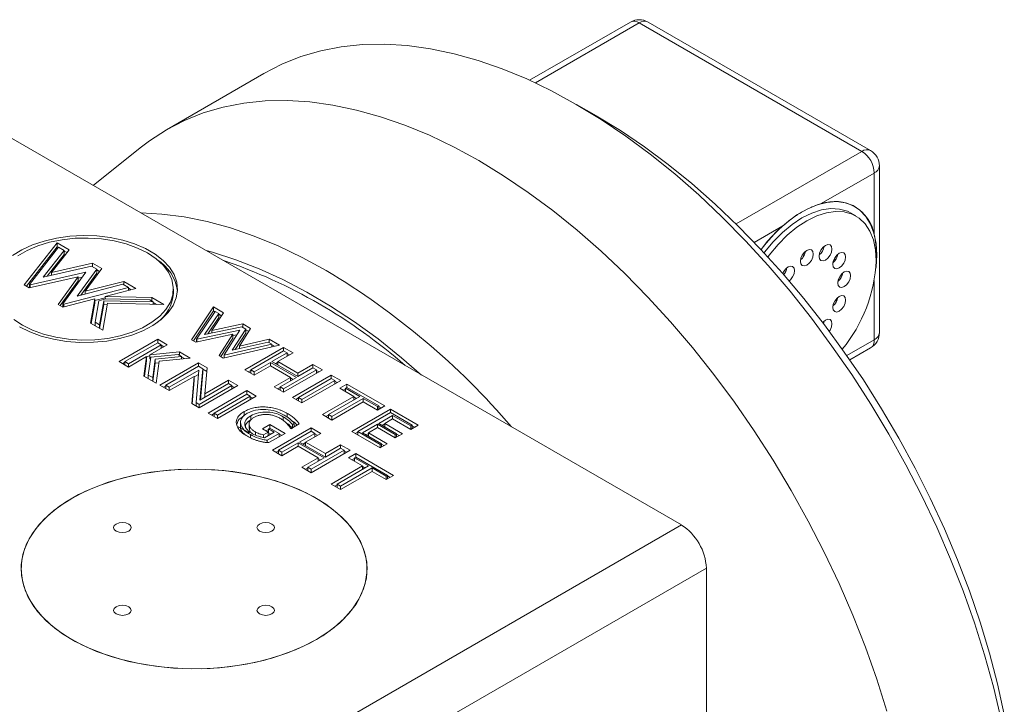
# Model space of a CAD drawing. Header units: inches. Extents: x 1.11 to 7.73, y 1.34 to 8.12.
# Tile 13 of 13: x 6.24 to 7.4, y 5.59 to 6.4. Entities that reach past the tile are written whole.
import ezdxf

# ---------------------------------------------------------------- set-up
doc = ezdxf.new("R2010")
doc.units = ezdxf.units.IN
doc.header["$MEASUREMENT"] = 0

msp = doc.modelspace()

# ---------------------------------------------------------------- linework, layer by layer
at = {"color": 7, "linetype": 'Continuous', "lineweight": 15}
for p, q in [((6.9605, 6.3942), (6.8413, 6.3254)), ((7.2341, 6.2412), (6.9709, 6.3932)), ((7.2445, 6.2423), (6.9813, 6.3942)), ((6.5271, 6.3335), (6.4118, 6.2669)), ((6.1222, 6.3182), (7.0208, 5.7995)), ((6.9202, 6.2833), (6.8966, 6.2969)), ((6.3807, 6.2456), (6.3251, 6.2011)), ((7.255, 6.0269), (7.255, 6.2242)), ((7.2488, 6.2157), (7.186, 6.1795)), ((7.2488, 6.1432), (7.2488, 6.2157)), ((7.227, 6.1649), (7.2213, 6.1682)), ((6.2437, 6.0833), (6.2825, 6.133)), ((6.2462, 6.0819), (6.2825, 6.1283)), ((6.2497, 6.084), (6.2841, 6.128)), ((6.2909, 6.1241), (6.2662, 6.0927)), ((6.2969, 6.1247), (6.2758, 6.0979)), ((6.2825, 6.133), (6.2969, 6.1247)), ((6.2825, 6.1283), (6.2825, 6.133)), ((6.2825, 6.1283), (6.2837, 6.1276)), ((6.2841, 6.128), (6.2909, 6.1241)), ((6.2909, 6.1194), (6.2909, 6.1241)), ((6.2909, 6.1194), (6.2707, 6.0937)), ((6.2909, 6.1234), (6.2943, 6.1215)), ((7.1617, 6.113), (7.1617, 6.113)), ((7.1617, 6.113), (7.1617, 6.113)), ((7.1641, 6.1193), (7.1659, 6.1183)), ((7.1649, 6.1165), (7.1659, 6.1183)), ((7.1659, 6.1183), (7.1661, 6.1186)), ((7.2002, 6.111), (7.2047, 6.1188)), ((7.2019, 6.1138), (7.2032, 6.1131)), ((7.2019, 6.1138), (7.2032, 6.1131)), ((7.2055, 6.1195), (7.2058, 6.1193)), ((6.2662, 6.0927), (6.3231, 6.1055)), ((6.2758, 6.0979), (6.3243, 6.1089)), ((6.3294, 6.1019), (6.3062, 6.0702)), ((6.3353, 6.1026), (6.3157, 6.0758)), ((6.3231, 6.1055), (6.3294, 6.1019)), ((6.3243, 6.1089), (6.3353, 6.1026)), ((6.3243, 6.1048), (6.3243, 6.1089)), ((6.3294, 6.0971), (6.3294, 6.1019)), ((6.3294, 6.1012), (6.3328, 6.0992)), ((6.3074, 6.0931), (6.2495, 6.08)), ((6.3166, 6.0983), (6.2508, 6.0833)), ((6.2758, 6.0948), (6.2758, 6.0979)), ((6.2836, 6.0603), (6.3074, 6.0931)), ((6.2895, 6.061), (6.3166, 6.0983)), ((6.3074, 6.0883), (6.3074, 6.0931)), ((6.3125, 6.0926), (6.3074, 6.0914)), ((6.3294, 6.0971), (6.3105, 6.0713)), ((6.2495, 6.08), (6.2437, 6.0833)), ((6.2508, 6.0833), (6.2497, 6.084)), ((6.2497, 6.08), (6.2497, 6.084)), ((6.2508, 6.0802), (6.2508, 6.0833)), ((6.286, 6.0589), (6.3074, 6.0883)), ((6.3671, 6.0801), (6.2905, 6.0604)), ((6.3062, 6.0702), (6.3603, 6.0841)), ((6.3157, 6.0758), (6.3614, 6.0875)), ((6.3758, 6.0792), (6.3392, 6.0698)), ((6.3603, 6.0841), (6.3671, 6.0801)), ((6.3614, 6.0875), (6.3758, 6.0792)), ((6.3614, 6.0834), (6.3614, 6.0875)), ((6.3671, 6.077), (6.3671, 6.0801)), ((6.3671, 6.0794), (6.3701, 6.0777)), ((6.42, 6.0737), (6.42, 6.0785)), ((6.3271, 6.0667), (6.2894, 6.0569)), ((6.3157, 6.0726), (6.3157, 6.0758)), ((6.3222, 6.038), (6.3271, 6.0667)), ((6.3392, 6.0682), (6.3271, 6.065)), ((6.3271, 6.0619), (6.3271, 6.0667)), ((6.3318, 6.0647), (6.3403, 6.0669)), ((6.3392, 6.0698), (6.3944, 6.0684)), ((6.3392, 6.0666), (6.3392, 6.0698)), ((6.3403, 6.0669), (6.3923, 6.0656)), ((6.3944, 6.0684), (6.4088, 6.0601)), ((6.3944, 6.0644), (6.3944, 6.0684)), ((7.2042, 6.0644), (7.2051, 6.0659)), ((6.2894, 6.0569), (6.2836, 6.0603)), ((6.2905, 6.0604), (6.2895, 6.061)), ((6.2895, 6.057), (6.2895, 6.061)), ((6.2905, 6.0572), (6.2905, 6.0604)), ((6.3229, 6.0376), (6.3271, 6.0619)), ((6.3274, 6.0391), (6.3318, 6.0647)), ((6.3376, 6.0647), (6.3326, 6.0361)), ((6.3376, 6.06), (6.3327, 6.0319)), ((6.3421, 6.0617), (6.3366, 6.0297)), ((6.3962, 6.0633), (6.3376, 6.0647)), ((6.3376, 6.06), (6.3376, 6.0647)), ((6.3418, 6.0599), (6.3376, 6.06)), ((6.4088, 6.0601), (6.3421, 6.0617)), ((6.3923, 6.0656), (6.3962, 6.0633)), ((6.3962, 6.0604), (6.3962, 6.0633)), ((6.3962, 6.0627), (6.4002, 6.0603)), ((6.4415, 6.0185), (6.4673, 6.0573)), ((6.4673, 6.0573), (6.4794, 6.0503)), ((6.4673, 6.0525), (6.4673, 6.0573)), ((7.202, 6.0605), (7.2042, 6.0644)), ((7.2027, 6.0653), (7.2042, 6.0644)), ((7.2027, 6.0653), (7.2042, 6.0644)), ((6.4438, 6.0172), (6.4673, 6.0525)), ((6.4474, 6.0193), (6.4693, 6.0521)), ((6.4736, 6.0496), (6.457, 6.0246)), ((6.4736, 6.0448), (6.4607, 6.0253)), ((6.4794, 6.0503), (6.4656, 6.0295)), ((6.4673, 6.0525), (6.4689, 6.0516)), ((6.4693, 6.0521), (6.4736, 6.0496)), ((6.4736, 6.0448), (6.4736, 6.0496)), ((6.4736, 6.0489), (6.4771, 6.0469)), ((6.3366, 6.0297), (6.3222, 6.038)), ((6.3326, 6.0361), (6.3274, 6.0391)), ((6.3274, 6.035), (6.3274, 6.0391)), ((6.3326, 6.032), (6.3326, 6.0361)), ((6.457, 6.0246), (6.5008, 6.0339)), ((6.4656, 6.0295), (6.502, 6.0373)), ((6.5056, 6.0311), (6.4897, 6.006)), ((6.5114, 6.0319), (6.4982, 6.0111)), ((6.5008, 6.0339), (6.5056, 6.0311)), ((6.502, 6.0373), (6.5114, 6.0319)), ((6.502, 6.0332), (6.502, 6.0373)), ((6.5056, 6.0264), (6.5056, 6.0311)), ((7.1888, 6.0375), (7.189, 6.0379)), ((6.4902, 6.0251), (6.4464, 6.0157)), ((6.4987, 6.03), (6.4477, 6.0191)), ((6.4656, 6.0264), (6.4656, 6.0295)), ((6.4741, 5.9997), (6.4902, 6.0251)), ((6.4763, 5.9985), (6.4902, 6.0203)), ((6.4799, 6.0005), (6.4987, 6.03)), ((6.4902, 6.0203), (6.4902, 6.0251)), ((6.4951, 6.0244), (6.4902, 6.0234)), ((6.5056, 6.0264), (6.4932, 6.0068)), ((6.5056, 6.0304), (6.5092, 6.0284)), ((6.3558, 5.9926), (6.4016, 6.0191)), ((6.3628, 5.9926), (6.4016, 6.015)), ((6.4057, 6.0126), (6.3669, 5.9902)), ((6.4127, 6.0126), (6.392, 6.0006)), ((6.4016, 6.0191), (6.4127, 6.0126)), ((6.4016, 6.015), (6.4016, 6.0191)), ((6.4016, 6.015), (6.4057, 6.0126)), ((6.4057, 6.0085), (6.4057, 6.0126)), ((6.4057, 6.0119), (6.4086, 6.0102)), ((6.4464, 6.0157), (6.4415, 6.0185)), ((6.4477, 6.0191), (6.4474, 6.0193)), ((6.4474, 6.0159), (6.4474, 6.0193)), ((6.4477, 6.016), (6.4477, 6.0191)), ((6.5454, 6.0122), (6.479, 5.9969)), ((6.5365, 6.0133), (6.4802, 6.0003)), ((6.4897, 6.006), (6.5322, 6.0158)), ((6.4982, 6.0111), (6.5334, 6.0192)), ((6.4982, 6.008), (6.4982, 6.0111)), ((6.5045, 5.9829), (6.5504, 6.0094)), ((6.5322, 6.0158), (6.5365, 6.0133)), ((6.5334, 6.0192), (6.5454, 6.0122)), ((6.5334, 6.0151), (6.5334, 6.0192)), ((6.5365, 6.0102), (6.5365, 6.0133)), ((6.5365, 6.0126), (6.5395, 6.0109)), ((6.5504, 6.0094), (6.5615, 6.0029)), ((6.5504, 6.0053), (6.5504, 6.0094)), ((7.2199, 5.9946), (7.2445, 6.0089)), ((6.3883, 5.9985), (6.3669, 5.9862)), ((6.3852, 5.9756), (6.3883, 5.9985)), ((6.392, 6), (6.3883, 5.9978)), ((6.3883, 5.9937), (6.3883, 5.9985)), ((6.3903, 5.9767), (6.3932, 5.9978)), ((6.392, 6.0006), (6.4272, 6.0043)), ((6.392, 5.9959), (6.392, 6.0006)), ((6.3932, 5.9978), (6.4255, 6.0012)), ((6.4297, 5.9987), (6.3986, 5.9955)), ((6.44, 5.9969), (6.4033, 5.9931)), ((6.4255, 6.0012), (6.4297, 5.9987)), ((6.4272, 6.0043), (6.44, 5.9969)), ((6.4272, 6.0002), (6.4272, 6.0043)), ((6.4297, 5.9958), (6.4297, 5.9987)), ((6.4297, 5.9981), (6.433, 5.9962)), ((6.479, 5.9969), (6.4741, 5.9997)), ((6.4802, 6.0003), (6.4799, 6.0005)), ((6.4799, 5.9971), (6.4799, 6.0005)), ((6.4802, 5.9972), (6.4802, 6.0003)), ((6.5116, 5.9829), (6.5504, 6.0053)), ((6.5544, 6.0029), (6.5365, 5.9926)), ((6.5615, 6.0029), (6.5436, 5.9926)), ((6.5504, 6.0053), (6.5544, 6.0029)), ((6.5544, 5.9989), (6.5544, 6.0029)), ((6.5544, 6.0023), (6.5574, 6.0006)), ((6.3669, 5.9862), (6.3558, 5.9926)), ((6.3599, 5.9902), (6.3628, 5.9919)), ((6.3669, 5.9902), (6.3628, 5.9926)), ((6.3628, 5.9885), (6.3628, 5.9926)), ((6.3669, 5.9862), (6.3669, 5.9902)), ((6.3858, 5.9753), (6.3883, 5.9937)), ((6.392, 5.9959), (6.393, 5.996)), ((6.3986, 5.9955), (6.3956, 5.9737)), ((6.3986, 5.9908), (6.3957, 5.9695)), ((6.3986, 5.9908), (6.3986, 5.9955)), ((6.403, 5.9912), (6.3986, 5.9908)), ((6.4033, 5.9931), (6.3997, 5.9672)), ((6.4041, 5.9647), (6.4499, 5.9912)), ((6.4111, 5.9647), (6.4499, 5.9871)), ((6.4499, 5.9912), (6.4599, 5.9854)), ((6.4499, 5.9871), (6.4499, 5.9912)), ((6.4499, 5.9871), (6.4548, 5.9842)), ((6.4599, 5.9854), (6.4572, 5.9546)), ((6.5349, 5.9916), (6.5157, 5.9806)), ((6.5349, 5.9876), (6.5157, 5.9765)), ((6.5655, 5.974), (6.5349, 5.9916)), ((6.5349, 5.9876), (6.5349, 5.9916)), ((6.5584, 5.974), (6.5349, 5.9876)), ((6.5365, 5.9926), (6.5671, 5.9749)), ((6.5436, 5.9919), (6.5406, 5.9902)), ((6.5436, 5.9926), (6.5671, 5.979)), ((6.5436, 5.9885), (6.5436, 5.9926)), ((6.5671, 5.979), (6.5851, 5.9893)), ((6.5671, 5.9749), (6.5851, 5.9853)), ((6.5851, 5.9893), (6.5962, 5.9829)), ((6.5851, 5.9853), (6.5851, 5.9893)), ((6.5851, 5.9853), (6.5891, 5.9829)), ((6.3997, 5.9672), (6.3852, 5.9756)), ((6.3903, 5.9726), (6.3903, 5.9767)), ((6.3956, 5.9737), (6.3903, 5.9767)), ((6.3956, 5.9696), (6.3956, 5.9737)), ((6.4503, 5.9826), (6.4152, 5.9623)), ((6.4446, 5.9752), (6.4152, 5.9583)), ((6.4417, 5.943), (6.4446, 5.9752)), ((6.4498, 5.9775), (6.4446, 5.9745)), ((6.4446, 5.9705), (6.4446, 5.9752)), ((6.4468, 5.9441), (6.4503, 5.9826)), ((6.4548, 5.9842), (6.4515, 5.9472)), ((6.4548, 5.9795), (6.452, 5.9475)), ((6.4548, 5.9795), (6.4548, 5.9842)), ((6.4548, 5.9836), (6.4595, 5.9808)), ((6.5157, 5.9765), (6.5045, 5.9829)), ((6.5086, 5.9805), (6.5116, 5.9822)), ((6.5157, 5.9806), (6.5116, 5.9829)), ((6.5116, 5.9788), (6.5116, 5.9829)), ((6.5157, 5.9765), (6.5157, 5.9806)), ((6.5392, 5.9629), (6.5584, 5.974)), ((6.5463, 5.9629), (6.5655, 5.974)), ((6.5962, 5.9829), (6.5504, 5.9564)), ((6.5891, 5.9829), (6.5504, 5.9605)), ((6.5584, 5.9699), (6.5584, 5.974)), ((6.5614, 5.9716), (6.5584, 5.9733)), ((6.5609, 5.9504), (6.6067, 5.9768)), ((6.5671, 5.9749), (6.5671, 5.979)), ((6.568, 5.9504), (6.6067, 5.9727)), ((6.5891, 5.9788), (6.5891, 5.9829)), ((6.5891, 5.9822), (6.5921, 5.9805)), ((6.6067, 5.9768), (6.6179, 5.9704)), ((6.6067, 5.9727), (6.6067, 5.9768)), ((6.6067, 5.9727), (6.6108, 5.9704)), ((6.4152, 5.9583), (6.4041, 5.9647)), ((6.4082, 5.9623), (6.4111, 5.964)), ((6.4152, 5.9623), (6.4111, 5.9647)), ((6.4111, 5.9606), (6.4111, 5.9647)), ((6.4152, 5.9583), (6.4152, 5.9623)), ((6.4421, 5.9427), (6.4446, 5.9705)), ((6.4964, 5.9643), (6.4505, 5.9379)), ((6.4893, 5.9643), (6.4505, 5.942)), ((6.4515, 5.9472), (6.4852, 5.9667)), ((6.4572, 5.9546), (6.4852, 5.9708)), ((6.4852, 5.9708), (6.4964, 5.9643)), ((6.4852, 5.9667), (6.4852, 5.9708)), ((6.4852, 5.9667), (6.4893, 5.9643)), ((6.4893, 5.9603), (6.4893, 5.9643)), ((6.4893, 5.9637), (6.4923, 5.962)), ((6.5504, 5.9564), (6.5392, 5.9629)), ((6.5433, 5.9605), (6.5463, 5.9622)), ((6.5504, 5.9605), (6.5463, 5.9629)), ((6.5463, 5.9588), (6.5463, 5.9629)), ((6.6179, 5.9704), (6.572, 5.9439)), ((6.6108, 5.9704), (6.572, 5.948)), ((6.6108, 5.9663), (6.6108, 5.9704)), ((6.6108, 5.9697), (6.6138, 5.968)), ((6.6167, 5.9611), (6.6253, 5.9661)), ((6.6334, 5.9514), (6.6167, 5.9611)), ((6.6237, 5.9611), (6.6253, 5.962)), ((6.6405, 5.9514), (6.6237, 5.9611)), ((6.6237, 5.957), (6.6237, 5.9611)), ((6.6253, 5.9661), (6.6699, 5.9403)), ((6.6253, 5.962), (6.6253, 5.9661)), ((6.6253, 5.962), (6.6629, 5.9403)), ((6.4572, 5.9505), (6.4572, 5.9546)), ((6.4611, 5.9318), (6.5069, 5.9583)), ((6.4681, 5.9318), (6.5069, 5.9542)), ((6.5181, 5.9518), (6.4722, 5.9254)), ((6.511, 5.9518), (6.4722, 5.9294)), ((6.5069, 5.9583), (6.5181, 5.9518)), ((6.5069, 5.9542), (6.5069, 5.9583)), ((6.5069, 5.9542), (6.511, 5.9518)), ((6.511, 5.9477), (6.511, 5.9518)), ((6.511, 5.9511), (6.5139, 5.9494)), ((6.5504, 5.9564), (6.5504, 5.9605)), ((6.572, 5.9439), (6.5609, 5.9504)), ((6.565, 5.948), (6.568, 5.9497)), ((6.568, 5.9463), (6.568, 5.9504)), ((6.572, 5.948), (6.568, 5.9504)), ((6.5962, 5.93), (6.6334, 5.9514)), ((6.6033, 5.93), (6.6405, 5.9514)), ((6.6208, 5.9587), (6.6237, 5.9604)), ((6.6334, 5.9474), (6.6334, 5.9514)), ((6.6363, 5.9491), (6.6334, 5.9508)), ((6.4505, 5.9379), (6.4417, 5.943)), ((6.4468, 5.94), (6.4468, 5.9441)), ((6.4505, 5.942), (6.4468, 5.9441)), ((6.4505, 5.9379), (6.4505, 5.942)), ((6.572, 5.9439), (6.572, 5.948)), ((6.6445, 5.9491), (6.6074, 5.9276)), ((6.6445, 5.945), (6.6074, 5.9235)), ((6.6613, 5.9394), (6.6445, 5.9491)), ((6.6445, 5.945), (6.6445, 5.9491)), ((6.6613, 5.9353), (6.6445, 5.945)), ((6.6699, 5.9403), (6.6613, 5.9353)), ((6.6629, 5.9403), (6.6613, 5.9394)), ((6.6613, 5.9353), (6.6613, 5.9394)), ((6.6629, 5.9363), (6.6629, 5.9403)), ((6.6629, 5.9397), (6.6658, 5.938)), ((6.4722, 5.9254), (6.4611, 5.9318)), ((6.4652, 5.9294), (6.4681, 5.9311)), ((6.4722, 5.9294), (6.4681, 5.9318)), ((6.4681, 5.9277), (6.4681, 5.9318)), ((6.4722, 5.9254), (6.4722, 5.9294)), ((6.5037, 5.9288), (6.5037, 5.9335)), ((6.5116, 5.9238), (6.5116, 5.9286)), ((6.5499, 5.9227), (6.5499, 5.9275)), ((6.5547, 5.9266), (6.5547, 5.9314)), ((6.6074, 5.9235), (6.5962, 5.93)), ((6.6003, 5.9276), (6.6033, 5.9293)), ((6.6074, 5.9276), (6.6033, 5.93)), ((6.6033, 5.9259), (6.6033, 5.93)), ((6.6074, 5.9235), (6.6074, 5.9276)), ((6.6309, 5.91), (6.6767, 5.9364)), ((6.638, 5.91), (6.6767, 5.9323)), ((6.6792, 5.9291), (6.6629, 5.9196)), ((6.6767, 5.9364), (6.7096, 5.9175)), ((6.6767, 5.9323), (6.6767, 5.9364)), ((6.6767, 5.9323), (6.7025, 5.9175)), ((6.7009, 5.9165), (6.6792, 5.9291)), ((6.6792, 5.925), (6.6792, 5.9291)), ((6.4994, 5.9215), (6.4994, 5.9155)), ((6.5095, 5.9196), (6.5095, 5.9137)), ((6.5255, 5.9132), (6.5342, 5.9182)), ((6.5342, 5.9182), (6.5521, 5.9078)), ((6.5342, 5.9141), (6.5342, 5.9182)), ((6.5689, 5.919), (6.559, 5.9132)), ((6.563, 5.9196), (6.5608, 5.9183)), ((6.5608, 5.9143), (6.5608, 5.9183)), ((6.563, 5.9156), (6.563, 5.9196)), ((6.6613, 5.9187), (6.6437, 5.9085)), ((6.6613, 5.9146), (6.6507, 5.9085)), ((6.6823, 5.9065), (6.6613, 5.9187)), ((6.6613, 5.9146), (6.6613, 5.9187)), ((6.6823, 5.9024), (6.6613, 5.9146)), ((6.6629, 5.9196), (6.6839, 5.9074)), ((6.6699, 5.9189), (6.667, 5.9172)), ((6.6792, 5.925), (6.6699, 5.9196)), ((6.6699, 5.9196), (6.691, 5.9074)), ((6.6699, 5.9155), (6.6699, 5.9196)), ((6.7009, 5.9125), (6.6792, 5.925)), ((6.7096, 5.9175), (6.7009, 5.9125)), ((6.7025, 5.9175), (6.7009, 5.9165)), ((6.7009, 5.9125), (6.7009, 5.9165)), ((6.7025, 5.9134), (6.7025, 5.9175)), ((6.7025, 5.9168), (6.7055, 5.9151)), ((6.5173, 5.9059), (6.5173, 5.9094)), ((6.5323, 5.9093), (6.5255, 5.9132)), ((6.5266, 5.906), (6.5323, 5.9093)), ((6.5266, 5.9029), (6.5266, 5.906)), ((6.5279, 5.9026), (6.5394, 5.9093)), ((6.5296, 5.9108), (6.5326, 5.9125)), ((6.5451, 5.9078), (6.5311, 5.8998)), ((6.5323, 5.9052), (6.5323, 5.9093)), ((6.5326, 5.9132), (6.5342, 5.9141)), ((6.5394, 5.9093), (6.5326, 5.9132)), ((6.5326, 5.9084), (6.5326, 5.9132)), ((6.5353, 5.9069), (6.5326, 5.9084)), ((6.5521, 5.9078), (6.533, 5.8968)), ((6.5342, 5.9141), (6.5451, 5.9078)), ((6.5373, 5.8878), (6.5831, 5.9143)), ((6.5443, 5.8878), (6.5831, 5.9102)), ((6.5451, 5.9038), (6.5451, 5.9078)), ((6.5451, 5.9072), (6.548, 5.9055)), ((6.5872, 5.9078), (6.5692, 5.8975)), ((6.5943, 5.9078), (6.5763, 5.8975)), ((6.5831, 5.9143), (6.5943, 5.9078)), ((6.5831, 5.9102), (6.5831, 5.9143)), ((6.5831, 5.9102), (6.5872, 5.9078)), ((6.5872, 5.9038), (6.5872, 5.9078)), ((6.5872, 5.9072), (6.5901, 5.9055)), ((6.6644, 5.8906), (6.6309, 5.91)), ((6.635, 5.9076), (6.638, 5.9093)), ((6.6644, 5.8947), (6.638, 5.91)), ((6.638, 5.9059), (6.638, 5.91)), ((6.6437, 5.9085), (6.666, 5.8956)), ((6.6507, 5.9078), (6.6478, 5.9061)), ((6.6507, 5.9085), (6.673, 5.8956)), ((6.6507, 5.9044), (6.6507, 5.9085)), ((6.691, 5.9074), (6.6823, 5.9024)), ((6.6839, 5.9074), (6.6823, 5.9065)), ((6.6823, 5.9024), (6.6823, 5.9065)), ((6.6839, 5.9034), (6.6839, 5.9074)), ((6.6839, 5.9068), (6.6869, 5.9051)), ((6.5311, 5.897), (6.5311, 5.8998)), ((6.5676, 5.8965), (6.5484, 5.8854)), ((6.5676, 5.8925), (6.5484, 5.8814)), ((6.5982, 5.8789), (6.5676, 5.8965)), ((6.5676, 5.8925), (6.5676, 5.8965)), ((6.5912, 5.8789), (6.5676, 5.8925)), ((6.5692, 5.8975), (6.5998, 5.8798)), ((6.5763, 5.8968), (6.5734, 5.8951)), ((6.5763, 5.8975), (6.5998, 5.8839)), ((6.5763, 5.8934), (6.5763, 5.8975)), ((6.5998, 5.8839), (6.6178, 5.8942)), ((6.6178, 5.8942), (6.629, 5.8878)), ((6.6178, 5.8902), (6.6178, 5.8942)), ((6.673, 5.8956), (6.6644, 5.8906)), ((6.666, 5.8956), (6.6644, 5.8947)), ((6.6644, 5.8906), (6.6644, 5.8947)), ((6.666, 5.8916), (6.666, 5.8956)), ((6.666, 5.895), (6.6689, 5.8933)), ((6.5484, 5.8814), (6.5373, 5.8878)), ((6.5414, 5.8854), (6.5443, 5.8871)), ((6.5484, 5.8854), (6.5443, 5.8878)), ((6.5443, 5.8837), (6.5443, 5.8878)), ((6.5484, 5.8814), (6.5484, 5.8854)), ((6.629, 5.8878), (6.5831, 5.8613)), ((6.6219, 5.8878), (6.5831, 5.8654)), ((6.5998, 5.8798), (6.6178, 5.8902)), ((6.5998, 5.8798), (6.5998, 5.8839)), ((6.6178, 5.8902), (6.6219, 5.8878)), ((6.6219, 5.8837), (6.6219, 5.8878)), ((6.6219, 5.8871), (6.6248, 5.8854)), ((6.6271, 5.8789), (6.6358, 5.8839)), ((6.6342, 5.8789), (6.6358, 5.8798)), ((6.6358, 5.8839), (6.6804, 5.8581)), ((6.6358, 5.8798), (6.6358, 5.8839)), ((6.6358, 5.8798), (6.6733, 5.8581)), ((6.572, 5.8678), (6.5912, 5.8789)), ((6.579, 5.8678), (6.5982, 5.8789)), ((6.5912, 5.8748), (6.5912, 5.8789)), ((6.5941, 5.8765), (6.5912, 5.8782)), ((6.6067, 5.8477), (6.6438, 5.8692)), ((6.6137, 5.8477), (6.6509, 5.8692)), ((6.6438, 5.8692), (6.6271, 5.8789)), ((6.6312, 5.8765), (6.6342, 5.8782)), ((6.6509, 5.8692), (6.6342, 5.8789)), ((6.6342, 5.8748), (6.6342, 5.8789)), ((6.6438, 5.8651), (6.6438, 5.8692)), ((6.6468, 5.8668), (6.6438, 5.8685)), ((6.5831, 5.8613), (6.572, 5.8678)), ((6.5761, 5.8654), (6.579, 5.8671)), ((6.5831, 5.8654), (6.579, 5.8678)), ((6.579, 5.8637), (6.579, 5.8678)), ((6.5831, 5.8613), (6.5831, 5.8654)), ((6.655, 5.8669), (6.6178, 5.8454)), ((6.655, 5.8628), (6.6178, 5.8413)), ((6.6717, 5.8572), (6.655, 5.8669)), ((6.655, 5.8628), (6.655, 5.8669)), ((6.6717, 5.8531), (6.655, 5.8628)), ((6.6804, 5.8581), (6.6717, 5.8531)), ((6.6733, 5.8581), (6.6717, 5.8572)), ((6.6717, 5.8531), (6.6717, 5.8572)), ((6.6733, 5.854), (6.6733, 5.8581)), ((6.6733, 5.8574), (6.6763, 5.8557)), ((6.6178, 5.8413), (6.6067, 5.8477)), ((6.6108, 5.8454), (6.6137, 5.8471)), ((6.6178, 5.8454), (6.6137, 5.8477)), ((6.6137, 5.8437), (6.6137, 5.8477)), ((6.6178, 5.8413), (6.6178, 5.8454)), ((6.3544, 5.4148), (7.0208, 5.7995)), ((7.0503, 5.7484), (6.3839, 5.3638)), ((7.0503, 5.4102), (7.0503, 5.7484))]:
    msp.add_line(p, q, dxfattribs=at)
at = {"color": 8, "linetype": 'Continuous', "lineweight": 15}
for p, q in [((6.9709, 6.3932), (6.8481, 6.3223)), ((7.0854, 6.1554), (7.2341, 6.2412)), ((7.1408, 6.1533), (7.1068, 6.1337)), ((7.2488, 6.0184), (7.2488, 6.0887)), ((7.2164, 5.9997), (7.2488, 6.0184)), ((6.5111, 5.9027), (6.5111, 5.9063))]:
    msp.add_line(p, q, dxfattribs=at)
at = {"color": 7, "linetype": 'Continuous', "lineweight": 15, "flags": 128}
for points in [[(6.8965, 6.2969), (6.8672, 6.3129), (6.838, 6.3269), (6.809, 6.3389), (6.7803, 6.3489), (6.7519, 6.3568), (6.724, 6.3627), (6.6966, 6.3664), (6.6699, 6.368), (6.6438, 6.3675), (6.6186, 6.3649), (6.5942, 6.3602), (6.5708, 6.3533), (6.5484, 6.3444), (6.5271, 6.3335)], [(7.2638, 5.5793), (7.2518, 5.6171), (7.2384, 5.6549), (7.2235, 5.6926), (7.2072, 5.7302), (7.1896, 5.7674), (7.1707, 5.8041), (7.1506, 5.8404), (7.1293, 5.8759), (7.1069, 5.9107), (7.0835, 5.9445), (7.0591, 5.9774), (7.0339, 6.0092), (7.0078, 6.0397), (6.9811, 6.069), (6.9537, 6.0968), (6.9258, 6.1232), (6.8974, 6.1481), (6.8687, 6.1713), (6.8396, 6.1928), (6.8104, 6.2125), (6.7812, 6.2303), (6.7519, 6.2463), (6.7227, 6.2603), (6.6936, 6.2723), (6.6649, 6.2823), (6.6365, 6.2902), (6.6086, 6.2961), (6.5812, 6.2998), (6.5545, 6.3014), (6.5284, 6.3009), (6.5032, 6.2983), (6.4788, 6.2936), (6.4554, 6.2867), (6.433, 6.2778), (6.4117, 6.2669), (6.3916, 6.2539), (6.3807, 6.2456)], [(7.3985, 5.5708), (7.3896, 5.6082), (7.3792, 5.6459), (7.3672, 5.6837), (7.3538, 5.7215), (7.3389, 5.7592), (7.3226, 5.7968), (7.305, 5.834), (7.2861, 5.8707), (7.2659, 5.907), (7.2446, 5.9425), (7.2223, 5.9773), (7.1988, 6.0111), (7.1745, 6.044), (7.1492, 6.0758), (7.1232, 6.1063), (7.0965, 6.1356), (7.0691, 6.1635), (7.0412, 6.1898), (7.0128, 6.2147), (6.984, 6.2379), (6.955, 6.2594), (6.9258, 6.2791), (6.8965, 6.2969)], [(6.9201, 6.2833), (6.9486, 6.2659), (6.977, 6.2467), (7.0052, 6.2258), (7.0331, 6.2031), (7.0606, 6.1788), (7.0877, 6.153), (7.1143, 6.1258), (7.1402, 6.0971), (7.1654, 6.0672), (7.1898, 6.0362), (7.2133, 6.004), (7.2359, 5.9709), (7.2574, 5.9369), (7.2778, 5.9022), (7.2971, 5.8668), (7.3151, 5.831), (7.3319, 5.7947), (7.3473, 5.7581), (7.3613, 5.7214), (7.3739, 5.6846), (7.385, 5.6479), (7.3945, 5.6114), (7.4026, 5.5752)], [(7.1149, 6.1252), (7.1227, 6.1349), (7.1337, 6.1469), (7.1454, 6.1573), (7.1573, 6.1661), (7.1694, 6.1731), (7.1813, 6.1781), (7.1929, 6.181), (7.204, 6.1819), (7.2143, 6.1806), (7.2237, 6.1772), (7.2319, 6.1718), (7.2389, 6.1644), (7.2444, 6.1552), (7.2484, 6.1445), (7.2509, 6.1322), (7.2517, 6.1188)], [(7.1185, 6.1212), (7.119, 6.1219), (7.1293, 6.1343), (7.1402, 6.1453), (7.1517, 6.1548), (7.1633, 6.1625), (7.175, 6.1683), (7.1864, 6.172), (7.1974, 6.1736), (7.2077, 6.173), (7.217, 6.1704), (7.2213, 6.1682)], [(6.3818, 6.1684), (6.4062, 6.1671), (6.4328, 6.1637), (6.46, 6.1582), (6.4876, 6.1507), (6.5156, 6.1411), (6.5439, 6.1294), (6.5723, 6.1158), (6.6008, 6.1003)], [(7.123, 6.1163), (7.1247, 6.1186), (7.135, 6.131), (7.1459, 6.142), (7.1574, 6.1515), (7.1691, 6.1592), (7.1807, 6.165), (7.1922, 6.1687), (7.2031, 6.1703), (7.2134, 6.1697), (7.2228, 6.1671), (7.231, 6.1623), (7.238, 6.1555), (7.2437, 6.1469), (7.2477, 6.1366), (7.2502, 6.1248), (7.2511, 6.1118)], [(6.238, 6.0337), (6.2501, 6.0277), (6.2636, 6.0227), (6.2782, 6.019), (6.2936, 6.0165), (6.3094, 6.0153), (6.3254, 6.0155), (6.3412, 6.017), (6.3564, 6.0198), (6.3708, 6.0239), (6.384, 6.0291), (6.3957, 6.0354), (6.4057, 6.0426), (6.4138, 6.0506), (6.4198, 6.0591), (6.4235, 6.0681), (6.425, 6.0773), (6.4241, 6.0865), (6.4209, 6.0956), (6.4155, 6.1043), (6.4079, 6.1124), (6.3984, 6.1198), (6.3871, 6.1263), (6.3742, 6.1318), (6.3601, 6.1362), (6.3451, 6.1394), (6.3294, 6.1412), (6.3134, 6.1417), (6.2975, 6.1409), (6.282, 6.1387), (6.2671, 6.1352), (6.2533, 6.1306), (6.2408, 6.1248), (6.2299, 6.118)], [(6.2415, 6.0358), (6.2533, 6.0299), (6.2666, 6.0251), (6.2809, 6.0215), (6.296, 6.0191), (6.3115, 6.0181), (6.3271, 6.0185), (6.3425, 6.0201), (6.3573, 6.0231), (6.3711, 6.0273), (6.3837, 6.0327), (6.3947, 6.0391), (6.404, 6.0463), (6.4113, 6.0543), (6.4165, 6.0628), (6.4194, 6.0717), (6.4199, 6.0807), (6.4182, 6.0897), (6.4142, 6.0984), (6.4079, 6.1067), (6.3996, 6.1143), (6.3894, 6.1211), (6.3775, 6.127), (6.3643, 6.1318), (6.35, 6.1354), (6.3349, 6.1378), (6.3194, 6.1388), (6.3037, 6.1385), (6.2884, 6.1368), (6.2736, 6.1338), (6.2598, 6.1296), (6.2472, 6.1242), (6.2362, 6.1178)], [(7.1615, 6.1112), (7.1621, 6.1082), (7.1637, 6.1063), (7.1662, 6.1058), (7.1691, 6.1068), (7.1719, 6.1091), (7.1744, 6.1124), (7.176, 6.1162), (7.1766, 6.1199), (7.176, 6.1229), (7.1744, 6.1248), (7.1719, 6.1252), (7.1691, 6.1242), (7.1662, 6.1219), (7.1637, 6.1186), (7.1621, 6.1148), (7.1615, 6.1112)], [(7.1836, 6.1171), (7.1842, 6.1141), (7.1858, 6.1122), (7.1883, 6.1117), (7.1911, 6.1127), (7.194, 6.1151), (7.1965, 6.1184), (7.1981, 6.1221), (7.1987, 6.1258), (7.1981, 6.1288), (7.1965, 6.1307), (7.194, 6.1311), (7.1911, 6.1301), (7.1883, 6.1278), (7.1858, 6.1245), (7.1842, 6.1207), (7.1836, 6.1171)], [(6.7136, 5.9768), (6.6898, 5.9973), (6.6621, 6.0194), (6.6341, 6.0397), (6.606, 6.0583), (6.5778, 6.0749), (6.5496, 6.0897), (6.5216, 6.1024), (6.4938, 6.1132), (6.4663, 6.1219), (6.4589, 6.1239)], [(7.1998, 6.1077), (7.2004, 6.1047), (7.202, 6.1029), (7.2044, 6.1024), (7.2073, 6.1034), (7.2102, 6.1057), (7.2127, 6.109), (7.2143, 6.1128), (7.2149, 6.1164), (7.2143, 6.1194), (7.2127, 6.1213), (7.2102, 6.1218), (7.2073, 6.1208), (7.2044, 6.1185), (7.202, 6.1152), (7.2004, 6.1114), (7.1998, 6.1077)], [(7.2517, 6.1188), (7.2509, 6.1044), (7.2507, 6.1027)], [(7.1481, 6.088), (7.1498, 6.0895), (7.1523, 6.0928), (7.1539, 6.0966), (7.1545, 6.1003), (7.1539, 6.1033), (7.1523, 6.1052), (7.1498, 6.1056), (7.147, 6.1046), (7.1441, 6.1023), (7.1416, 6.099), (7.1405, 6.0968)], [(7.2057, 6.0856), (7.2063, 6.0826), (7.2079, 6.0808), (7.2104, 6.0803), (7.2132, 6.0813), (7.2161, 6.0836), (7.2186, 6.0869), (7.2202, 6.0907), (7.2208, 6.0943), (7.2202, 6.0974), (7.2186, 6.0992), (7.2161, 6.0997), (7.2132, 6.0987), (7.2104, 6.0964), (7.2079, 6.0931), (7.2063, 6.0893), (7.2057, 6.0856)], [(7.1998, 6.0567), (7.2004, 6.0537), (7.202, 6.0518), (7.2044, 6.0513), (7.2073, 6.0523), (7.2102, 6.0547), (7.2127, 6.058), (7.2143, 6.0617), (7.2149, 6.0654), (7.2143, 6.0684), (7.2127, 6.0703), (7.2102, 6.0708), (7.2073, 6.0698), (7.2044, 6.0674), (7.202, 6.0641), (7.2004, 6.0604), (7.1998, 6.0567)], [(6.2313, 6.0426), (6.2415, 6.0358)], [(7.1956, 6.0285), (7.1965, 6.03), (7.1981, 6.0337), (7.1987, 6.0374), (7.1981, 6.0404), (7.1965, 6.0423), (7.194, 6.0428), (7.1911, 6.0418), (7.1883, 6.0394), (7.1878, 6.0389)], [(7.1888, 6.0375), (7.1893, 6.0388), (7.1897, 6.0408)], [(6.5101, 5.9084), (6.4968, 5.9154), (6.4967, 5.9155)], [(6.5891, 5.664), (6.573, 5.6556), (6.5553, 5.6482), (6.5364, 5.642), (6.5165, 5.6369), (6.4957, 5.6332), (6.4744, 5.6307), (6.4527, 5.6295), (6.4309, 5.6297), (6.4093, 5.6312), (6.3881, 5.634), (6.3675, 5.6381), (6.3478, 5.6434), (6.3292, 5.65), (6.3119, 5.6576), (6.2961, 5.6662), (6.282, 5.6758), (6.2697, 5.6862), (6.2595, 5.6972), (6.2513, 5.7089), (6.2453, 5.721), (6.2415, 5.7333), (6.2401, 5.7459), (6.2409, 5.7584), (6.2441, 5.7709), (6.2495, 5.783), (6.2572, 5.7948), (6.267, 5.806), (6.2788, 5.8166), (6.2924, 5.8264), (6.3078, 5.8353), (6.3248, 5.8431), (6.3431, 5.85), (6.3625, 5.8556), (6.3829, 5.86), (6.404, 5.8632), (6.4255, 5.865), (6.4473, 5.8655), (6.469, 5.8647), (6.4904, 5.8625), (6.5113, 5.859), (6.5315, 5.8543), (6.5507, 5.8484), (6.5687, 5.8413), (6.5852, 5.8331), (6.6002, 5.824), (6.6134, 5.814), (6.6247, 5.8033), (6.634, 5.7919), (6.6411, 5.78), (6.646, 5.7678), (6.6486, 5.7553), (6.6489, 5.7427), (6.6469, 5.7302), (6.6425, 5.7179), (6.636, 5.7059), (6.6272, 5.6944), (6.6164, 5.6835), (6.6037, 5.6733), (6.5891, 5.664)], [(6.2999, 5.8309), (6.3161, 5.8393), (6.3338, 5.8467), (6.3527, 5.8529), (6.3726, 5.858), (6.3934, 5.8618), (6.4147, 5.8642), (6.4364, 5.8654), (6.4581, 5.8652), (6.4798, 5.8637), (6.501, 5.8609), (6.5215, 5.8568), (6.5412, 5.8515), (6.5598, 5.845), (6.5771, 5.8373), (6.5929, 5.8287), (6.6071, 5.8191), (6.6193, 5.8087), (6.6296, 5.7977), (6.6378, 5.786), (6.6438, 5.7739), (6.6476, 5.7616), (6.649, 5.749), (6.6482, 5.7365), (6.645, 5.724), (6.6395, 5.7119), (6.6319, 5.7001), (6.6221, 5.6889), (6.6103, 5.6783), (6.5966, 5.6685), (6.5812, 5.6596), (6.5643, 5.6518), (6.546, 5.645), (6.5266, 5.6393), (6.5062, 5.6349), (6.4851, 5.6317), (6.4636, 5.6299), (6.4418, 5.6294), (6.4201, 5.6302), (6.3987, 5.6324), (6.3777, 5.6359), (6.3576, 5.6406), (6.3384, 5.6465), (6.3204, 5.6536), (6.3038, 5.6618), (6.2889, 5.6709), (6.2756, 5.6809), (6.2643, 5.6916), (6.2551, 5.703), (6.248, 5.7149), (6.2431, 5.7271), (6.2405, 5.7396), (6.2402, 5.7522), (6.2422, 5.7647), (6.2465, 5.777), (6.2531, 5.789), (6.2618, 5.8005), (6.2726, 5.8114), (6.2854, 5.8216), (6.2999, 5.8309)], [(6.3672, 5.7921), (6.3694, 5.7941), (6.3702, 5.7964), (6.3694, 5.7987), (6.3672, 5.8006), (6.3638, 5.8019), (6.3598, 5.8024), (6.3558, 5.8019), (6.3524, 5.8006), (6.3502, 5.7987), (6.3494, 5.7964), (6.3502, 5.7941), (6.3524, 5.7921), (6.3558, 5.7908), (6.3598, 5.7904), (6.3638, 5.7908), (6.3672, 5.7921)], [(6.5366, 5.7921), (6.5389, 5.7941), (6.5397, 5.7964), (6.5389, 5.7987), (6.5366, 5.8006), (6.5333, 5.8019), (6.5293, 5.8024), (6.5253, 5.8019), (6.5219, 5.8006), (6.5197, 5.7987), (6.5189, 5.7964), (6.5197, 5.7941), (6.5219, 5.7921), (6.5253, 5.7908), (6.5293, 5.7904), (6.5333, 5.7908), (6.5366, 5.7921)], [(6.3672, 5.6943), (6.3694, 5.6962), (6.3702, 5.6985), (6.3694, 5.7008), (6.3672, 5.7028), (6.3638, 5.7041), (6.3598, 5.7045), (6.3558, 5.7041), (6.3524, 5.7028), (6.3502, 5.7008), (6.3494, 5.6985), (6.3502, 5.6962), (6.3524, 5.6943), (6.3558, 5.693), (6.3598, 5.6925), (6.3638, 5.693), (6.3672, 5.6943)], [(6.5366, 5.6943), (6.5389, 5.6962), (6.5397, 5.6985), (6.5389, 5.7008), (6.5366, 5.7028), (6.5333, 5.7041), (6.5293, 5.7045), (6.5253, 5.7041), (6.5219, 5.7028), (6.5197, 5.7008), (6.5189, 5.6985), (6.5197, 5.6962), (6.5219, 5.6943), (6.5253, 5.693), (6.5293, 5.6925), (6.5333, 5.693), (6.5366, 5.6943)]]:
    msp.add_lwpolyline(points, dxfattribs=at)
at = {"color": 7, "linetype": 'Continuous', "lineweight": 15}
for centre, radius, start, end in [((6.9709, 6.3762), 0.0208, 60.0027, 119.9973), ((7.2169, 6.2143), 0.032, 2.6055, 57.3945), ((7.2341, 6.2242), 0.0208, 0, 60.0027), ((7.2018, 6.1342), 0.0479, 10.8299, 109.1594), ((7.2677, 6.0112), 0.1905, 131.7681, 143.3026), ((7.1728, 6.132), 0.0171, 309.5931, 350.4119), ((6.3729, 6.0689), 0.0525, 7.8832, 58.2452), ((7.1507, 6.1261), 0.0171, 310.0008, 350.3962), ((7.189, 6.1227), 0.0171, 309.5932, 350.4124), ((7.1285, 6.1065), 0.0172, 319.8127, 350.9258), ((7.0723, 6.1204), 0.179, 320.7995, 357.2456), ((6.1441, 5.3367), 0.8898, 40.5752, 59.1127), ((7.1949, 6.1006), 0.0171, 309.5924, 350.4129), ((6.3736, 6.0765), 0.0465, 305.4303, 356.5197), ((7.189, 6.0716), 0.0171, 309.5927, 350.4127), ((7.2341, 6.0269), 0.0208, 299.9973, 0), ((6.9863, 5.7455), 0.064, 2.6055, 57.3945)]:
    msp.add_arc(centre, radius, start, end, dxfattribs=at)
at = {"color": 8, "linetype": 'Continuous', "lineweight": 15}
for centre, radius, start, end in [((6.9648, 6.3847), 0.0105, 54.3825, 114.3068), ((6.977, 6.3847), 0.0105, 65.6932, 125.6172), ((7.2402, 6.2327), 0.0105, 65.6932, 125.6172), ((7.2445, 6.2253), 0.0105, 294.3747, 354.3054), ((6.2743, 5.5099), 0.6363, 48.7146, 71.2908), ((7.2445, 6.0279), 0.0105, 294.3747, 354.3054), ((7.2389, 6.0171), 0.00999, 304.0575, 7.2548)]:
    msp.add_arc(centre, radius, start, end, dxfattribs=at)
at = {"color": 7, "linetype": 'Continuous', "lineweight": 15}
for points, knots in [([(7.1408, 6.1533), (7.1446, 6.1565), (7.1523, 6.1629), (7.1637, 6.17), (7.1752, 6.1759), (7.1824, 6.1783), (7.186, 6.1795)], [0, 0, 0, 0, 0.258216, 0.521446, 0.759166, 1, 1, 1, 1]), ([(7.2488, 6.1432), (7.2496, 6.1392), (7.251, 6.1312), (7.2514, 6.1209), (7.2511, 6.1147), (7.251, 6.1133)], [0, 0, 0, 0, 0.4304004, 0.86916, 1, 1, 1, 1]), ([(6.5037, 5.9335), (6.5054, 5.9345), (6.5081, 5.9358), (6.5121, 5.9372), (6.5151, 5.9379), (6.5182, 5.9385), (6.5215, 5.9389), (6.5249, 5.9391), (6.5284, 5.939), (6.5319, 5.9388), (6.5354, 5.9383), (6.5388, 5.9377), (6.5421, 5.9368), (6.5454, 5.9357), (6.5497, 5.934), (6.5528, 5.9325), (6.5547, 5.9314)], [0, 0, 0, 0, 0.123719, 0.182461, 0.240216, 0.297686, 0.355518, 0.414663, 0.475479, 0.537402, 0.599228, 0.661501, 0.724795, 0.789821, 0.857182, 1, 1, 1, 1]), ([(6.5075, 5.9043), (6.5056, 5.9054), (6.503, 5.9071), (6.5001, 5.9096), (6.4983, 5.9115), (6.4968, 5.9134), (6.4957, 5.9153), (6.4949, 5.9174), (6.4945, 5.9194), (6.4944, 5.9214), (6.4947, 5.9234), (6.4953, 5.9252), (6.4963, 5.9271), (6.4976, 5.9288), (6.4999, 5.9311), (6.5021, 5.9326), (6.5037, 5.9335)], [0, 0, 0, 0, 0.141869, 0.208978, 0.274048, 0.337548, 0.400137, 0.462511, 0.525043, 0.586611, 0.64613, 0.704289, 0.761832, 0.819392, 0.877835, 1, 1, 1, 1]), ([(6.4953, 5.9185), (6.4956, 5.92), (6.4963, 5.9239), (6.5009, 5.9269), (6.5037, 5.9288)], [0, 0, 0, 0, 0.381607, 1, 1, 1, 1]), ([(6.5151, 5.9265), (6.5141, 5.926), (6.5128, 5.925), (6.5114, 5.9237), (6.5106, 5.9227), (6.51, 5.9216), (6.5096, 5.9205), (6.5095, 5.9194), (6.5095, 5.9182), (6.5098, 5.9171), (6.5102, 5.9159), (6.5109, 5.9148), (6.5117, 5.9136), (6.5128, 5.9125), (6.5146, 5.9111), (6.5161, 5.91), (6.5173, 5.9094)], [0, 0, 0, 0, 0.124572, 0.183682, 0.241258, 0.298683, 0.356524, 0.415163, 0.475316, 0.536501, 0.597532, 0.659708, 0.723123, 0.788223, 0.855593, 1, 1, 1, 1]), ([(6.5464, 5.9255), (6.5451, 5.9262), (6.5432, 5.9272), (6.5404, 5.9283), (6.5384, 5.9289), (6.5363, 5.9294), (6.5342, 5.9298), (6.5321, 5.9301), (6.53, 5.9302), (6.5279, 5.9301), (6.5259, 5.93), (6.5239, 5.9297), (6.522, 5.9293), (6.5202, 5.9288), (6.5178, 5.9279), (6.5161, 5.9271), (6.5151, 5.9265)], [0, 0, 0, 0, 0.150264, 0.219579, 0.285989, 0.349388, 0.410849, 0.471078, 0.530908, 0.589788, 0.647234, 0.704064, 0.760866, 0.818282, 0.876686, 1, 1, 1, 1]), ([(6.5547, 5.9314), (6.5563, 5.9305), (6.5586, 5.929), (6.5614, 5.927), (6.5633, 5.9254), (6.5649, 5.9238), (6.567, 5.9217), (6.5682, 5.9201), (6.5689, 5.919)], [0, 0, 0, 0, 0.264961, 0.392642, 0.518121, 0.640856, 0.762027, 1, 1, 1, 1]), ([(6.506, 5.9055), (6.5048, 5.9064), (6.5009, 5.9093), (6.4986, 5.9133), (6.4995, 5.916), (6.4996, 5.9161)], [0, 0, 0, 0, 0.2857498, 0.9730772, 1, 1, 1, 1]), ([(6.5116, 5.9238), (6.5089, 5.922), (6.5048, 5.9191), (6.5051, 5.9155), (6.5052, 5.9142)], [0, 0, 0, 0, 0.634279, 1, 1, 1, 1]), ([(6.559, 5.9132), (6.5583, 5.9144), (6.5571, 5.9162), (6.5552, 5.9184), (6.5537, 5.92), (6.5521, 5.9215), (6.5497, 5.9234), (6.5478, 5.9247), (6.5464, 5.9255)], [0, 0, 0, 0, 0.267069, 0.395285, 0.520111, 0.643021, 0.763388, 1, 1, 1, 1]), ([(6.5608, 5.9136), (6.5592, 5.9155), (6.5569, 5.9181), (6.5535, 5.9203), (6.5526, 5.9209)], [0, 0, 0, 0, 0.712557, 1, 1, 1, 1]), ([(6.5597, 5.923), (6.5612, 5.9221), (6.5639, 5.9204), (6.5655, 5.9183), (6.5662, 5.9174)], [0, 0, 0, 0, 0.5526162, 1, 1, 1, 1]), ([(6.533, 5.8968), (6.5321, 5.8968), (6.5306, 5.8969), (6.5286, 5.8971), (6.5271, 5.8973), (6.5254, 5.8976), (6.5237, 5.898), (6.522, 5.8984), (6.5196, 5.8991), (6.5167, 5.9001), (6.5123, 5.9017), (6.5093, 5.9032), (6.5075, 5.9043)], [0, 0, 0, 0, 0.098083, 0.150734, 0.20644, 0.264926, 0.326414, 0.391868, 0.460199, 0.59882, 0.73459, 1, 1, 1, 1]), ([(6.5101, 5.9143), (6.5099, 5.9134), (6.5096, 5.9112), (6.5116, 5.9086), (6.5136, 5.9072), (6.5141, 5.9069)], [0, 0, 0, 0, 0.30216, 0.834723, 1, 1, 1, 1]), ([(6.5311, 5.8998), (6.5293, 5.8999), (6.526, 5.9005), (6.5186, 5.9026), (6.5139, 5.9047), (6.5111, 5.9063)], [0.0898823, 0.0898823, 0.0898823, 0.0898823, 0.3174255, 0.5449687, 1.0000551, 1.0000551, 1.0000551, 1.0000551]), ([(6.5137, 5.9073), (6.5158, 5.9062), (6.5192, 5.9047), (6.5246, 5.9033), (6.5268, 5.9029), (6.5279, 5.9026)], [0.00273, 0.00273, 0.00273, 0.00273, 0.644792, 0.965823, 1.286854, 1.286854, 1.286854, 1.286854]), ([(6.5173, 5.9094), (6.5185, 5.9086), (6.5215, 5.9073), (6.5248, 5.9064), (6.5266, 5.906)], [0, 0, 0, 0, 0.487191, 1, 1, 1, 1])]:
    msp.add_open_spline(points, degree=3, knots=knots, dxfattribs=at)
for points in [[(6.5111, 5.9063), (6.5081, 5.908), (6.5026, 5.912), (6.4989, 5.9189), (6.4998, 5.9259), (6.5045, 5.9299), (6.5073, 5.9315)], [(6.5116, 5.9286), (6.5091, 5.9271), (6.505, 5.9237), (6.5039, 5.9173), (6.5073, 5.9116), (6.5114, 5.9086), (6.5137, 5.9073)], [(6.5073, 5.9315), (6.5101, 5.9331), (6.517, 5.9359), (6.5293, 5.9365), (6.5412, 5.9343), (6.5481, 5.9311), (6.5512, 5.9293)], [(6.5499, 5.9275), (6.5475, 5.9289), (6.5425, 5.9314), (6.5315, 5.9335), (6.5201, 5.9325), (6.5141, 5.93), (6.5116, 5.9286)], [(6.5608, 5.9183), (6.5581, 5.9217), (6.5545, 5.9249), (6.5499, 5.9275)], [(6.5512, 5.9293), (6.556, 5.9266), (6.5602, 5.9233), (6.563, 5.9196)]]:
    msp.add_open_spline(points, degree=3, dxfattribs=at)

doc.saveas('drawing.dxf')
